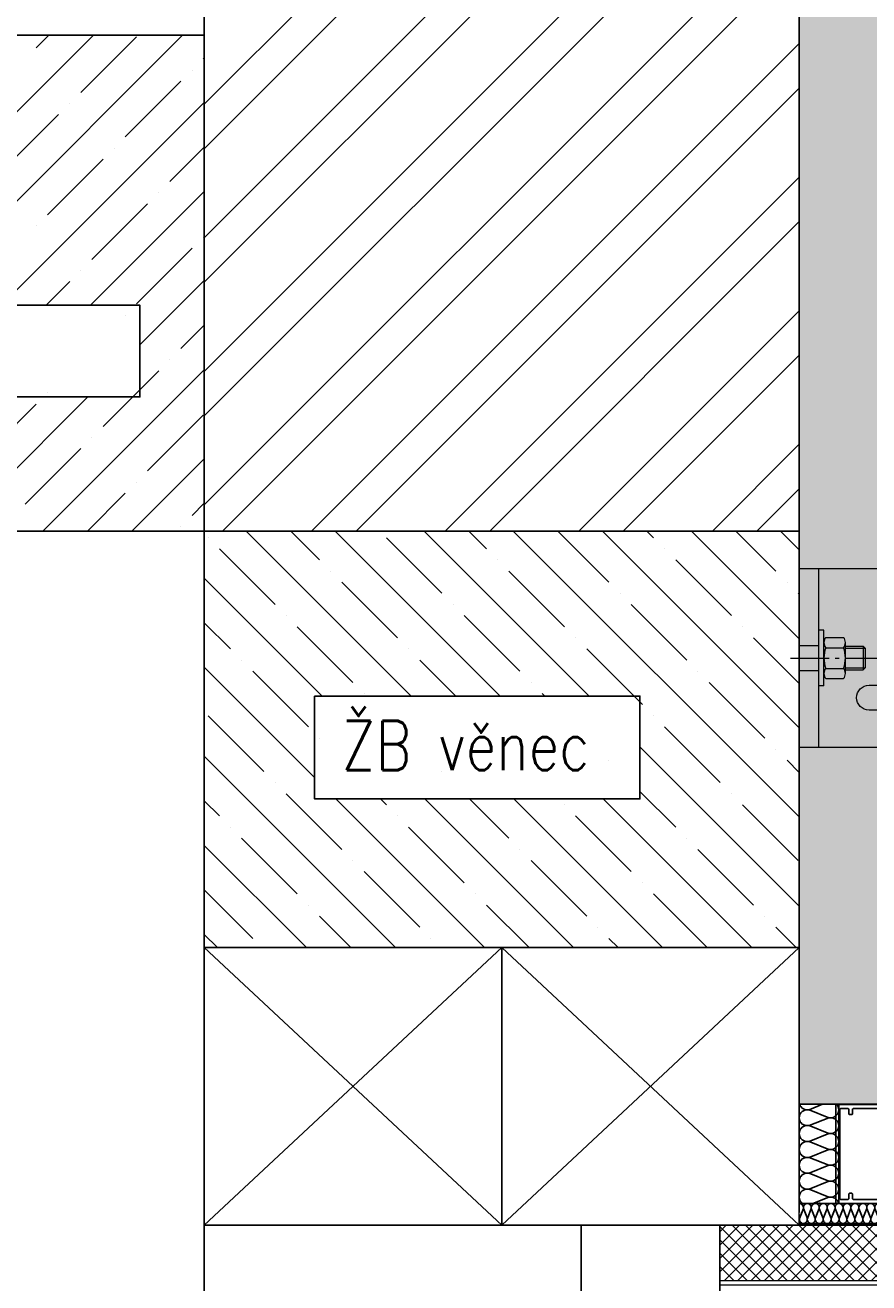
# Model space of a CAD drawing. Header units: millimetres. Extents: x -637441 to -130928, y -380379 to -53767.
# Tile 135 of 193: x -368227 to -366100, y -157315 to -154144. Entities that reach past the tile are written whole.
import ezdxf

# ---------------------------------------------------------------- set-up
doc = ezdxf.new("R2010")
doc.units = ezdxf.units.MM
doc.header["$LTSCALE"] = 10
doc.linetypes.add('GEN7', pattern=[13.75, 9.75, -1.5, 1, -1.5])
for name, color, linetype in [('AL_1', 187, 'Continuous'), ('AL_3', 7, 'Continuous'), ('CrossSectionsProfils', 7, 'Continuous'), ('Okna-Dveře', 7, 'Continuous'), ('SLABĚ', 7, 'Continuous'), ('ZDIVO', 6, 'Continuous')]:
    doc.layers.add(name, color=color, linetype=linetype)
doc.layers.add('AL_2', color=14, linetype='Continuous', lineweight=50, plot=False)
for name, color, linetype, lineweight in [('CKTEXTY_MALE', 7, 'Continuous', 25), ('MB-inne', 8, 'Continuous', 9), ('MB-kreskowanie', 8, 'Continuous', 5), ('MB-osie', 4, 'GEN7', 5)]:
    doc.layers.add(name, color=color, linetype=linetype, lineweight=lineweight)
doc.styles.add('!_MFSD_STANDARD', font='txt')
doc.styles.get("Standard").update_dxf_attribs({"font": 'simplex.shx', "width": 0.8})
doc.dimstyles.new('!_MFSD$0', dxfattribs={"dimtxt": 3.5, "dimasz": 3.5, "dimexe": 1, "dimexo": 1, "dimgap": 1.5, "dimtad": 1, "dimdsep": 46, "dimtxsty": '!_MFSD_STANDARD', "dimblk": 'OPEN90', "dimcen": 0, "dimclrd": 155, "dimclre": 155, "dimclrt": 255, "dimadec": 0, "dimazin": 2, "dimtp": 0.1, "dimtm": 0.1, "dimtfac": 0.71, "dimtmove": 0, "dimatfit": 3, "dimldrblk": 'DOTSMALL', "dimfxl": 1, "dimtfill": 1, "dimlwd": -1, "dimlwe": -1, "dimarcsym": 1})

# ---------------------------------------------------------------- blocks, each defined once
blk = doc.blocks.new('*D823')
at = {"layer": 'DEFPOINTS', "color": 0}
for p in [(-366275.9, -157114.6), (-366275.9, -157164.6), (-366275.9, -157164.6)]:
    blk.add_point(p, dxfattribs=at)
at = {"layer": 'AL_2', "insert": (-366273.6, -157139.6), "char_height": 1.5, "attachment_point": 5, "rotation": 270, "style": '!_MFSD_STANDARD', "bg_fill": 3, "box_fill_scale": 1.1, "bg_fill_color": 256, "bg_fill_true_color": 13158600, "bg_fill_transparency": 3968272}
blk.add_mtext('50mm', dxfattribs=at)
blk = doc.blocks.new('_DotSmall')
at = {"color": 0, "linetype": 'ByBlock', "const_width": 0.5}
blk.add_lwpolyline([(-0.0625, 0, 1), (0.0625, 0, 1)], format="xyb", close=True, dxfattribs=at)
blk = doc.blocks.new('_Open90')
at = {"color": 0, "linetype": 'ByBlock', "lineweight": -2}
for p, q in [((0, 0), (-1, 0)), ((-0.5, 0.5), (0, 0)), ((0, 0), (-0.5, -0.5))]:
    blk.add_line(p, q, dxfattribs=at)
blk = doc.blocks.new('*D825')
at = {"layer": 'DEFPOINTS', "color": 0}
for p in [(-366275.9, -157114.6), (-366175.9, -157114.6), (-366175.9, -157114.6)]:
    blk.add_point(p, dxfattribs=at)
at = {"layer": 'AL_2', "insert": (-366225.9, -157112.4), "char_height": 1.5, "attachment_point": 5, "style": '!_MFSD_STANDARD', "bg_fill": 3, "box_fill_scale": 1.1, "bg_fill_color": 256, "bg_fill_true_color": 13158600, "bg_fill_transparency": 8}
blk.add_mtext('100mm', dxfattribs=at)

msp = doc.modelspace()

# ---------------------------------------------------------------- hatches: boundary and pattern name
at = {"layer": 'AL_1'}
h = msp.add_hatch(dxfattribs=at)
h.set_pattern_fill('MINERAL WOOL', scale=500, angle=90)
h.set_pattern_definition([(90, (-366275.9, -154795.87), (-500, 3e-14), []), (158.1986, (-366400.9, -154695.87), (0.0186, -200.0124), [269.25, -269.25]), (201.8014, (-366400.9, -154695.87), (-0.0186, -200.0124), [269.25, -269.25]), (180, (-366367.9, -154695.87), (-2e-14, -200), [33, -467]), (180, (-366650.9, -154795.87), (-2e-14, -200), [33, -467]), (101.3099, (-366275.897, -154795.865), (8e-05, -199.99982), [39.2, -2471.05, 39.2, -2549.5]), (101.3099, (-366775.897, -154795.865), (8e-05, -199.99982), [39.2, -2471.05, 39.2, -2549.5]), (116.5651, (-366283.59, -154757.4), (-5e-05, -200.0002), [13.75, -1104.25]), (123.6901, (-366289.74, -154745.1), (0.0001, -200), [11.094, -3594.457]), (123.6901, (-366789.74, -154745.1), (0.0001, -200), [11.094, -3594.457]), (123.6901, (-367289.74, -154745.1), (0.0001, -200), [11.094, -3594.457]), (123.6901, (-367789.74, -154745.1), (0.0001, -200), [11.094, -3594.457]), (135, (-366295.9, -154735.87), (-1e-14, -200.0002), [28.285, -1385.93]), (135, (-366795.9, -154735.87), (-1e-14, -200.0002), [28.285, -1385.93]), (153.4348, (-366315.9, -154715.87), (-0.0003, -200), [35.776, -2200.29]), (153.4348, (-366815.9, -154715.87), (-0.0003, -200), [35.776, -2200.29]), (153.4348, (-367315.9, -154715.87), (-0.0003, -200), [35.776, -2200.29]), (153.4348, (-367815.9, -154715.87), (-0.0003, -200), [35.776, -2200.29]), (168.69, (-366347.9, -154699.87), (-8e-05, -200), [20.396, -999.408]), (168.69, (-366847.9, -154699.87), (-8e-05, -200), [20.396, -999.408]), (258.6901, (-366275.897, -154795.865), (-8e-05, -199.99982), [39.2, -2471.05, 39.2, -2549.5]), (258.6901, (-366775.897, -154795.865), (-8e-05, -199.99982), [39.2, -2471.05, 39.2, -2549.5]), (243.4349, (-366283.59, -154834.33), (5e-05, -200.0002), [13.75, -1104.25]), (236.3099, (-366289.74, -154846.63), (-0.0001, -200), [11.094, -3594.457]), (236.3099, (-366789.74, -154846.63), (-0.0001, -200), [11.094, -3594.457]), (236.3099, (-367289.74, -154846.63), (-0.0001, -200), [11.094, -3594.457]), (236.3099, (-367789.74, -154846.63), (-0.0001, -200), [11.094, -3594.457]), (225, (-366295.9, -154855.87), (-3e-14, -200.0002), [28.285, -1385.93]), (225, (-366795.9, -154855.87), (-3e-14, -200.0002), [28.285, -1385.93]), (206.5652, (-366315.9, -154875.87), (0.0003, -200), [35.776, -2200.29]), (206.5652, (-366815.9, -154875.87), (0.0003, -200), [35.776, -2200.29]), (206.5652, (-367315.9, -154875.87), (0.0003, -200), [35.776, -2200.29]), (206.5652, (-367815.9, -154875.87), (0.0003, -200), [35.776, -2200.29]), (191.31, (-366347.9, -154891.87), (8e-05, -200), [20.396, -999.407]), (191.31, (-366847.9, -154891.87), (8e-05, -200), [20.396, -999.407]), (63.4349, (-366268.205, -154657.4), (-5e-05, 200.0002), [13.75, -1104.25]), (296.5651, (-366268.205, -154934.33), (5e-05, 200.0002), [13.75, -1104.25]), (56.31, (-366262.05, -154645.1), (0.0001, 200), [11.094, -3594.457]), (56.31, (-365762.05, -154645.1), (0.0001, 200), [11.094, -3594.457]), (56.3099, (-365262.05, -154645.1), (0.0001, 200), [11.094, -3594.457]), (56.3099, (-364762.05, -154645.1), (0.0001, 200), [11.094, -3594.457]), (303.6901, (-366262.05, -154946.63), (-0.0001, 200), [11.094, -3594.457]), (303.6901, (-365762.05, -154946.63), (-0.0001, 200), [11.094, -3594.457]), (303.6901, (-365262.05, -154946.63), (-0.0001, 200), [11.094, -3594.457]), (303.6901, (-364762.05, -154946.63), (-0.0001, 200), [11.094, -3594.457]), (45, (-366255.9, -154635.87), (5e-14, 200.0002), [28.285, -1385.93]), (45, (-365755.9, -154635.87), (5e-14, 200.0002), [28.285, -1385.93]), (315, (-366255.9, -154955.87), (4e-14, 200.0002), [28.285, -1385.93]), (315, (-365755.9, -154955.87), (4e-14, 200.0002), [28.285, -1385.93]), (26.5652, (-366235.9, -154615.87), (-0.0003, 200), [35.776, -2200.29]), (26.5652, (-365735.9, -154615.87), (-0.0003, 200), [35.776, -2200.29]), (26.5652, (-365235.9, -154615.87), (-0.0003, 200), [35.776, -2200.29]), (26.5652, (-364735.9, -154615.87), (-0.0003, 200), [35.776, -2200.29]), (333.4348, (-366235.9, -154975.87), (0.0003, 200), [35.776, -2200.29]), (333.4348, (-365735.9, -154975.87), (0.0003, 200), [35.776, -2200.29]), (333.4348, (-365235.9, -154975.87), (0.0003, 200), [35.776, -2200.29]), (333.4348, (-364735.9, -154975.87), (0.0003, 200), [35.776, -2200.29]), (11.31, (-366203.9, -154599.87), (-8e-05, 200), [20.396, -999.407]), (11.31, (-365703.9, -154599.87), (-8e-05, 200), [20.396, -999.407]), (348.69, (-366203.9, -154991.87), (8e-05, 200), [20.396, -999.408]), (348.69, (-365703.9, -154991.87), (8e-05, 200), [20.396, -999.408])])
h.paths.add_polyline_path([(-365775.897, -156864.615), (-365775.897, -148324.625), (-366275.897, -148324.625), (-366275.897, -156864.615)])
h = msp.add_hatch(dxfattribs=at)
h.set_pattern_fill('MINERAL WOOL', scale=10)
h.set_pattern_definition([(270, (-366275.9, -157478.37), (-100, 2e-14), []), (201.8014, (-366300.897, -157498.365), (0.0037, 40.0025), [53.85, -53.85]), (158.1986, (-366300.897, -157498.365), (-0.0037, 40.0025), [53.85, -53.85]), (180, (-366294.297, -157498.365), (6e-15, 40), [6.6, -93.4]), (180, (-366350.897, -157478.365), (6e-15, 40), [6.6, -93.4]), (258.6901, (-366275.8975, -157478.365), (2e-05, 39.99996), [7.84, -494.21, 7.84, -509.9]), (258.6901, (-366375.8975, -157478.365), (2e-05, 39.99996), [7.84, -494.21, 7.84, -509.9]), (243.435, (-366277.436, -157486.058), (-1e-05, 40.00004), [2.75, -220.85]), (236.31, (-366278.667, -157488.52), (2e-05, 40), [2.219, -718.891]), (236.31, (-366378.667, -157488.52), (2e-05, 40), [2.219, -718.891]), (236.31, (-366478.667, -157488.52), (2e-05, 40), [2.219, -718.891]), (236.31, (-366578.667, -157488.52), (2e-05, 40), [2.219, -718.891]), (225, (-366279.897, -157490.365), (9e-15, 40), [5.657, -277.186]), (225, (-366379.897, -157490.365), (9e-15, 40), [5.657, -277.186]), (206.565, (-366283.897, -157494.365), (-6e-05, 40), [7.155, -440.058]), (206.565, (-366383.897, -157494.365), (-6e-05, 40), [7.155, -440.058]), (206.565, (-366483.897, -157494.365), (-6e-05, 40), [7.155, -440.058]), (206.565, (-366583.897, -157494.365), (-6e-05, 40), [7.155, -440.058]), (191.31, (-366290.297, -157497.565), (-2e-05, 40), [4.079, -199.8815]), (191.31, (-366390.297, -157497.565), (-2e-05, 40), [4.079, -199.8815]), (101.3099, (-366275.8975, -157478.365), (-2e-05, 39.99996), [7.84, -494.21, 7.84, -509.9]), (101.3099, (-366375.8975, -157478.365), (-2e-05, 39.99996), [7.84, -494.21, 7.84, -509.9]), (116.565, (-366277.436, -157470.673), (1e-05, 40.00004), [2.75, -220.85]), (123.69, (-366278.667, -157468.211), (-2e-05, 40), [2.219, -718.891]), (123.69, (-366378.667, -157468.211), (-2e-05, 40), [2.219, -718.891]), (123.69, (-366478.667, -157468.211), (-2e-05, 40), [2.219, -718.891]), (123.69, (-366578.667, -157468.211), (-2e-05, 40), [2.219, -718.891]), (135, (-366279.897, -157466.365), (6e-15, 40), [5.657, -277.186]), (135, (-366379.897, -157466.365), (6e-15, 40), [5.657, -277.186]), (153.435, (-366283.897, -157462.365), (6e-05, 40), [7.155, -440.058]), (153.435, (-366383.897, -157462.365), (6e-05, 40), [7.155, -440.058]), (153.435, (-366483.897, -157462.365), (6e-05, 40), [7.155, -440.058]), (153.435, (-366583.897, -157462.365), (6e-05, 40), [7.155, -440.058]), (168.69, (-366290.297, -157459.165), (2e-05, 40), [4.079, -199.8815]), (168.69, (-366390.297, -157459.165), (2e-05, 40), [4.079, -199.8815]), (296.565, (-366274.359, -157506.058), (-1e-05, -40.00004), [2.75, -220.85]), (63.435, (-366274.359, -157450.673), (1e-05, -40.00004), [2.75, -220.85]), (303.69, (-366273.128, -157508.52), (2e-05, -40), [2.219, -718.891]), (303.69, (-366173.128, -157508.52), (2e-05, -40), [2.219, -718.891]), (303.69, (-366073.128, -157508.52), (2e-05, -40), [2.219, -718.891]), (303.69, (-365973.128, -157508.52), (2e-05, -40), [2.219, -718.891]), (56.31, (-366273.128, -157448.211), (-2e-05, -40), [2.219, -718.891]), (56.31, (-366173.128, -157448.211), (-2e-05, -40), [2.219, -718.891]), (56.31, (-366073.128, -157448.211), (-2e-05, -40), [2.219, -718.891]), (56.31, (-365973.128, -157448.211), (-2e-05, -40), [2.219, -718.891]), (315, (-366271.897, -157510.365), (-6e-16, -40), [5.657, -277.186]), (315, (-366171.897, -157510.365), (-6e-16, -40), [5.657, -277.186]), (45, (-366271.897, -157446.365), (-3e-15, -40), [5.657, -277.186]), (45, (-366171.897, -157446.365), (-3e-15, -40), [5.657, -277.186]), (333.435, (-366267.897, -157514.365), (-6e-05, -40), [7.155, -440.058]), (333.435, (-366167.897, -157514.365), (-6e-05, -40), [7.155, -440.058]), (333.435, (-366067.897, -157514.365), (-6e-05, -40), [7.155, -440.058]), (333.435, (-365967.897, -157514.365), (-6e-05, -40), [7.155, -440.058]), (26.565, (-366267.897, -157442.365), (6e-05, -40), [7.155, -440.058]), (26.565, (-366167.897, -157442.365), (6e-05, -40), [7.155, -440.058]), (26.565, (-366067.897, -157442.365), (6e-05, -40), [7.155, -440.058]), (26.565, (-365967.897, -157442.365), (6e-05, -40), [7.155, -440.058]), (348.69, (-366261.497, -157517.565), (-2e-05, -40), [4.079, -199.8815]), (348.69, (-366161.497, -157517.565), (-2e-05, -40), [4.079, -199.8815]), (11.31, (-366261.497, -157439.165), (2e-05, -40), [4.079, -199.881]), (11.31, (-366161.497, -157439.165), (2e-05, -40), [4.079, -199.881])])
h.paths.add_polyline_path([(-366175.897, -156864.615), (-366175.897, -157114.615), (-366275.897, -157114.615), (-366275.897, -156864.615)])
at = {"layer": 'MB-kreskowanie', "linetype": 'ByBlock'}
h = msp.add_hatch(dxfattribs=at)
h.set_pattern_fill('ANSI37', scale=7.5, style=0, double=1)
h.set_pattern_definition([(45, (-456384.064, -151454.214), (-16.83798, 16.83798), []), (135, (-456384.064, -151454.214), (-16.83798, -16.83798), [])])
h.paths.add_polyline_path([(-365685.896, -157154.62), (-365685.872, -157309.585), (-366475.896, -157309.592), (-366475.896, -157169.613), (-365933.358, -157169.62), (-365933.358, -157136.065), (-365933.358, -157119.902), (-365806.121, -157119.902), (-365790.896, -157135.572), (-365790.896, -157154.62)])

# ---------------------------------------------------------------- linework, layer by layer
at = {"layer": 'AL_3'}
for points in [[(-365775.897, -156864.615), (-365775.897, -148324.625), (-366275.897, -148324.625), (-366275.897, -156864.615)], [(-366175.897, -156864.615), (-366175.897, -157114.615), (-366275.897, -157114.615), (-366275.897, -156864.615)]]:
    msp.add_lwpolyline(points, close=True, dxfattribs=at)
at = {"layer": 'CKTEXTY_MALE', "color": 7}
msp.add_line((-367775.897, -155419.62), (-366275.897, -155419.62), dxfattribs=at)
at = {"layer": 'CKTEXTY_MALE'}
msp.add_line((-366275.897, -157169.62), (-365675.897, -157169.62), dxfattribs=at)
at = {"layer": 'CKTEXTY_MALE', "color": 7}
for points in [[(-369491.598, -154850.409), (-367937.943, -154850.409), (-367937.943, -155081.342), (-369491.598, -155081.342)], [(-367497.61, -155835.677), (-366677.209, -155835.677), (-366677.209, -156094.811), (-367497.61, -156094.811)]]:
    msp.add_lwpolyline(points, close=True, dxfattribs=at)
at = {"layer": 'CrossSectionsProfils', "color": 6}
for points in [[(-365837.387, -157114.636), (-366180.887, -157114.636), (-366183.387, -157112.136), (-366183.387, -156867.134), (-366180.887, -156864.634)], [(-366180.887, -156864.634), (-365837.387, -156864.634)], [(-365862.387, -157104.136), (-366139.887, -157104.136), (-366141.387, -157102.636), (-366141.387, -157090.135), (-366142.887, -157088.635), (-366148.887, -157088.635), (-366150.387, -157090.135), (-366150.387, -157102.636), (-366151.887, -157104.136), (-366171.387, -157104.136), (-366172.887, -157102.636), (-366172.887, -156876.634), (-366171.387, -156875.134), (-366151.887, -156875.134), (-366150.387, -156876.634), (-366150.387, -156889.135), (-366148.887, -156890.635)], [(-366148.887, -156890.635), (-366142.887, -156890.635), (-366141.387, -156889.135), (-366141.387, -156876.634), (-366139.887, -156875.134), (-365862.387, -156875.134)]]:
    msp.add_lwpolyline(points, dxfattribs=at)
at = {"layer": 'MB-inne', "color": 6, "extrusion": (0, 1, 0)}
for p, q in [((-366225.897, -155964.635), (-366225.897, -155514.635)), ((-366275.897, -155708.385), (-366225.897, -155708.385)), ((-366275.897, -155770.885), (-366225.897, -155770.885))]:
    msp.add_line(p, q, dxfattribs=at)
at = {"layer": 'MB-inne', "color": 6}
for p, q in [((-366213.397, -155669.635), (-366225.897, -155669.635)), ((-366213.397, -155809.635), (-366213.397, -155669.635)), ((-366208.955, -155687.674), (-366163.84, -155687.674)), ((-366213.397, -155778.607), (-366213.397, -155700.664)), ((-366208.955, -155713.655), (-366163.84, -155713.655)), ((-366159.397, -155778.607), (-366159.397, -155700.664)), ((-366159.397, -155709.635), (-366114.387, -155709.635)), ((-366159.397, -155714.635), (-366109.387, -155714.635)), ((-366114.387, -155709.635), (-366114.387, -155769.635)), ((-366109.387, -155714.635), (-366114.387, -155709.635)), ((-366109.387, -155714.635), (-366109.387, -155764.635)), ((-366208.954, -155765.616), (-366163.84, -155765.616)), ((-366159.397, -155764.635), (-366109.387, -155764.635)), ((-366159.397, -155769.635), (-366114.387, -155769.635)), ((-366109.387, -155764.635), (-366114.387, -155769.635)), ((-366213.397, -155809.635), (-366225.897, -155809.635)), ((-366208.954, -155791.597), (-366163.84, -155791.597))]:
    msp.add_line(p, q, dxfattribs=at)
msp.add_lwpolyline([(-365942.147, -155870.885), (-366099.647, -155870.885, -1), (-366099.647, -155808.385), (-365942.147, -155808.385, -1)], format="xyb", close=True, dxfattribs=at)
at = {"layer": 'MB-inne', "color": 1, "linetype": 'ByBlock'}
msp.add_lwpolyline([(-365675.875, -157319.587), (-365675.869, -157054.586, 0.4142223), (-365690.869, -157039.585), (-365750.868, -157039.585), (-365750.868, -157049.585), (-365690.797, -157049.585, -0.41431569), (-365685.797, -157054.586), (-365685.872, -157309.585), (-366475.897, -157309.6), (-366475.897, -157319.6)], format="xyb", close=True, dxfattribs=at)
at = {"layer": 'MB-inne', "color": 7}
msp.add_lwpolyline([(-365933.358, -157136.065), (-365933.358, -157119.902), (-365806.121, -157119.902), (-365790.896, -157135.572), (-365790.896, -157154.62), (-365685.896, -157154.62), (-365685.896, -157309.619), (-366475.895, -157309.6), (-366475.897, -157169.62), (-365933.36, -157169.62)], close=True, dxfattribs=at)
at = {"layer": 'MB-inne', "color": 6}
msp.add_polyline3d([(-365815.897, -155514.635, 0), (-366275.897, -155514.635, 0), (-366275.897, -155964.635, 0), (-365815.897, -155964.635, 0)], close=True, dxfattribs=at)
for centre, radius, start, end in [((-366192.185, -155700.664), 21.212, 142.236579, 217.763463), ((-366180.61, -155700.664), 21.212, 322.236579, 37.763463), ((-366135.213, -155739.635), 78.184, 160.591455, 199.408587), ((-366237.582, -155739.635), 78.184, 340.591455, 19.408587), ((-366192.185, -155778.607), 21.212, 142.236579, 217.763463), ((-366180.61, -155778.607), 21.212, 322.236579, 37.763463)]:
    msp.add_arc(centre, radius, start, end, dxfattribs=at)
at = {"layer": 'MB-kreskowanie', "color": 7, "linetype": 'ByBlock'}
for p, q in [((-367775.898, -154343.467), (-366275.897, -152843.465)), ((-367775.898, -154455.72), (-366275.897, -152955.719)), ((-367775.898, -154680.227), (-366275.897, -153180.225)), ((-367775.898, -154792.48), (-366275.897, -153292.478)), ((-367775.898, -155016.986), (-366275.897, -153516.985)), ((-367775.898, -155129.24), (-366275.897, -153629.238)), ((-367775.898, -155353.746), (-366275.897, -153853.744)), ((-367729.519, -155419.62), (-366275.897, -153965.998)), ((-368736.037, -154850.409), (-368055.243, -154169.616)), ((-368511.53, -154850.409), (-367830.737, -154169.616)), ((-368199.295, -154201.415), (-368167.496, -154169.616)), ((-368087.042, -154313.668), (-367946.726, -154173.352)), ((-367505.013, -155419.62), (-366275.897, -154190.504)), ((-367778.346, -154229.478), (-367775.896, -154227.028)), ((-367806.409, -154257.542), (-367806.409, -154257.542)), ((-367974.789, -154425.921), (-367834.472, -154285.605)), ((-367392.76, -155419.62), (-366275.897, -154302.757)), ((-368287.024, -154850.409), (-367775.896, -154339.281)), ((-368115.105, -154341.731), (-368115.105, -154341.731)), ((-368283.485, -154510.111), (-368143.169, -154369.795)), ((-368002.852, -154453.985), (-368002.852, -154453.985)), ((-367862.536, -154538.175), (-367775.896, -154451.535)), ((-368171.232, -154622.364), (-368030.915, -154482.048)), ((-367168.253, -155419.62), (-366275.897, -154527.263)), ((-368062.517, -154850.409), (-367775.896, -154563.788)), ((-367890.599, -154566.238), (-367890.599, -154566.238)), ((-368058.979, -154734.618), (-367918.662, -154594.301)), ((-367056, -155419.62), (-366275.897, -154639.517)), ((-368199.295, -154650.428), (-368199.295, -154650.428)), ((-367778.346, -154678.491), (-367778.346, -154678.491)), ((-367946.726, -154846.871), (-367806.409, -154706.554)), ((-368087.042, -154762.681), (-368087.042, -154762.681)), ((-368174.771, -154850.409), (-368115.105, -154790.744)), ((-367937.943, -154950.341), (-367775.896, -154788.294)), ((-366831.494, -155419.62), (-366275.897, -154864.023)), ((-367974.789, -154874.934), (-367974.789, -154874.934)), ((-367834.472, -154959.124), (-367775.896, -154900.548)), ((-367862.536, -154987.187), (-367862.536, -154987.187)), ((-366719.241, -155419.62), (-366275.897, -154976.276)), ((-368182.714, -155419.619), (-367775.896, -155012.801)), ((-368030.915, -155155.567), (-367890.599, -155015.251)), ((-368407.221, -155419.619), (-368068.943, -155081.342)), ((-368171.232, -155071.377), (-368171.232, -155071.377)), ((-368339.612, -155239.757), (-368199.295, -155099.441)), ((-367918.662, -155267.82), (-367778.346, -155127.504)), ((-368058.979, -155183.63), (-368058.979, -155183.63)), ((-368227.359, -155352.01), (-368087.042, -155211.694)), ((-366494.734, -155419.62), (-366275.897, -155200.783)), ((-367958.208, -155419.619), (-367775.896, -155237.307)), ((-367946.726, -155295.884), (-367946.726, -155295.884)), ((-366382.481, -155419.62), (-366275.897, -155313.036)), ((-368070.461, -155419.619), (-367974.789, -155323.947)), ((-367806.409, -155380.074), (-367775.896, -155349.56)), ((-367834.472, -155408.137), (-367834.472, -155408.137)), ((-367765.701, -155436.201), (-367765.701, -155436.201)), ((-367670.027, -155419.622), (-367253.972, -155835.677)), ((-367557.773, -155419.622), (-367485.068, -155492.328)), ((-367445.52, -155419.622), (-367029.465, -155835.677)), ((-367316.688, -155436.201), (-367176.371, -155576.517)), ((-367221.014, -155419.622), (-366804.959, -155835.677)), ((-367108.761, -155419.622), (-367064.118, -155464.264)), ((-366996.507, -155419.622), (-366275.896, -156140.233)), ((-366884.254, -155419.622), (-366755.422, -155548.454)), ((-366772.001, -155419.622), (-366275.896, -155915.727)), ((-366659.748, -155419.622), (-366643.169, -155436.201)), ((-366547.495, -155419.622), (-366275.896, -155691.221)), ((-366435.241, -155419.622), (-366334.472, -155520.391)), ((-366322.988, -155419.622), (-366275.896, -155466.714)), ((-367737.637, -155464.264), (-367597.321, -155604.581)), ((-366615.105, -155464.264), (-366615.105, -155464.264)), ((-367036.055, -155492.328), (-367036.055, -155492.328)), ((-366587.042, -155492.328), (-366446.726, -155632.644)), ((-367457.004, -155520.391), (-367457.004, -155520.391)), ((-367007.992, -155520.391), (-366867.675, -155660.707)), ((-367775.897, -155538.257), (-367478.478, -155835.677)), ((-367428.941, -155548.454), (-367288.625, -155688.771)), ((-366306.409, -155548.454), (-366306.409, -155548.454)), ((-366727.359, -155576.517), (-366727.359, -155576.517)), ((-366278.346, -155576.517), (-366275.896, -155578.967)), ((-367148.308, -155604.581), (-367148.308, -155604.581)), ((-366699.295, -155604.581), (-366558.979, -155744.897)), ((-367775.897, -155650.511), (-367709.574, -155716.834)), ((-367569.258, -155632.644), (-367569.258, -155632.644)), ((-367541.194, -155660.707), (-367400.878, -155801.024)), ((-367120.245, -155632.644), (-366979.928, -155772.961)), ((-366418.662, -155660.707), (-366418.662, -155660.707)), ((-366839.612, -155688.771), (-366839.612, -155688.771)), ((-366390.599, -155688.771), (-366275.896, -155803.474)), ((-367260.561, -155716.834), (-367260.561, -155716.834)), ((-366811.548, -155716.834), (-366671.232, -155857.151)), ((-367681.511, -155744.897), (-367681.511, -155744.897)), ((-367232.498, -155744.897), (-367141.719, -155835.677)), ((-367775.897, -155762.764), (-367497.61, -156041.052)), ((-367653.448, -155772.961), (-367513.131, -155913.277)), ((-366530.915, -155772.961), (-366530.915, -155772.961)), ((-366951.865, -155801.024), (-366951.865, -155801.024)), ((-366502.852, -155801.024), (-366362.536, -155941.34)), ((-367372.814, -155829.087), (-367372.814, -155829.087)), ((-366923.802, -155829.087), (-366917.212, -155835.677)), ((-367765.701, -155885.214), (-367625.384, -156025.53)), ((-367064.118, -155913.277), (-367064.118, -155913.277)), ((-366643.169, -155885.214), (-366643.169, -155885.214)), ((-366615.105, -155913.277), (-366474.789, -156053.594)), ((-367485.068, -155941.34), (-367485.068, -155941.34)), ((-366677.209, -155963.426), (-366275.896, -156364.74)), ((-366334.472, -155969.404), (-366334.472, -155969.404)), ((-367775.897, -155987.27), (-367293.548, -156469.62)), ((-366755.422, -155997.467), (-366755.422, -155997.467)), ((-366306.409, -155997.467), (-366275.896, -156027.98)), ((-367176.371, -156025.53), (-367176.371, -156025.53)), ((-367597.321, -156053.594), (-367597.321, -156053.594)), ((-367775.897, -156099.523), (-367737.637, -156137.784)), ((-367569.258, -156081.657), (-367428.941, -156221.973)), ((-367443.85, -156094.811), (-367069.041, -156469.62)), ((-367331.597, -156094.811), (-367316.688, -156109.72)), ((-367219.344, -156094.811), (-366844.535, -156469.62)), ((-367107.091, -156094.811), (-367007.992, -156193.91)), ((-366994.838, -156094.811), (-366620.028, -156469.62)), ((-366770.331, -156094.811), (-366395.522, -156469.62)), ((-366677.209, -156075.679), (-366587.042, -156165.847)), ((-366446.726, -156081.657), (-366446.726, -156081.657)), ((-367288.625, -156137.784), (-367288.625, -156137.784)), ((-366867.675, -156109.72), (-366867.675, -156109.72)), ((-366839.612, -156137.784), (-366699.295, -156278.1)), ((-366418.662, -156109.72), (-366278.346, -156250.037)), ((-367709.574, -156165.847), (-367709.574, -156165.847)), ((-367260.561, -156165.847), (-367120.245, -156306.163)), ((-367681.511, -156193.91), (-367541.194, -156334.227)), ((-366558.979, -156193.91), (-366558.979, -156193.91)), ((-367775.897, -156211.777), (-367518.054, -156469.62)), ((-366979.928, -156221.973), (-366979.928, -156221.973)), ((-366530.915, -156221.973), (-366390.599, -156362.29)), ((-367400.878, -156250.037), (-367400.878, -156250.037)), ((-366951.865, -156250.037), (-366811.548, -156390.353)), ((-367372.814, -156278.1), (-367232.498, -156418.417)), ((-367775.897, -156324.03), (-367653.448, -156446.48)), ((-366671.232, -156306.163), (-366671.232, -156306.163)), ((-367092.181, -156334.227), (-367092.181, -156334.227)), ((-366643.169, -156334.227), (-366507.775, -156469.62)), ((-367513.131, -156362.29), (-367513.131, -156362.29)), ((-367485.068, -156390.353), (-367405.801, -156469.62)), ((-367064.118, -156362.29), (-366956.788, -156469.62)), ((-366362.536, -156390.353), (-366362.536, -156390.353)), ((-366783.485, -156418.417), (-366783.485, -156418.417)), ((-366334.472, -156418.417), (-366283.269, -156469.62)), ((-367775.897, -156436.283), (-367742.56, -156469.62)), ((-367204.435, -156446.48), (-367204.435, -156446.48)), ((-366755.422, -156446.48), (-366732.282, -156469.62))]:
    msp.add_line(p, q, dxfattribs=at)
at = {"layer": 'MB-osie', "color": 1}
msp.add_lwpolyline([(-366297.403, -155739.635), (-366074.967, -155739.635)], dxfattribs=at)
at = {"layer": 'Okna-Dveře'}
for p, q in [((-366825.897, -157169.62), (-366825.897, -158232.457)), ((-366475.897, -157169.62), (-366475.897, -158196.27))]:
    msp.add_line(p, q, dxfattribs=at)
at = {"layer": 'SLABĚ', "color": 6}
for p, q in [((-366275.897, -148019.62), (-366275.897, -157169.62)), ((-367775.897, -157169.62), (-367025.897, -156469.62)), ((-367775.897, -156469.62), (-366275.897, -156469.62)), ((-367775.897, -156469.62), (-367025.897, -157169.62)), ((-367025.897, -157169.62), (-366275.897, -156469.62)), ((-367025.897, -156469.62), (-367025.897, -157169.62)), ((-367025.897, -156469.62), (-366275.897, -157169.62))]:
    msp.add_line(p, q, dxfattribs=at)
at = {"layer": 'SLABĚ'}
for p, q in [((-367775.897, -155419.62), (-367775.897, -153769.62)), ((-368975.826, -154169.62), (-367775.897, -154169.62)), ((-367775.897, -158330.68), (-367775.897, -157169.62))]:
    msp.add_line(p, q, dxfattribs=at)
at = {"layer": 'ZDIVO'}
for p, q in [((-368964.859, -155419.62), (-367775.897, -155419.62)), ((-367775.897, -155419.62), (-367775.897, -157169.62)), ((-367775.897, -157169.62), (-366275.897, -157169.62))]:
    msp.add_line(p, q, dxfattribs=at)

# ---------------------------------------------------------------- texts
at = {"layer": 'CKTEXTY_MALE', "color": 7, "width": 0.8}
msp.add_text('ŽB věnec', height=125, dxfattribs=at).set_placement((-367429.454, -156022.567))

# ---------------------------------------------------------------- next in the draw order: dimensions: what is measured, and where the dimension line sits
at = {"layer": 'AL_2'}
dim = msp.add_linear_dim(base=(-366175.897, -157114.615), p1=(-366275.897, -157114.615), p2=(-366175.897, -157114.615), angle=180, text='<>mm', dimstyle='!_MFSD$0', override={"dimtxt": 1.5, "dimdec": 0, "dimse1": 1, "dimse2": 1, "dimsd1": 1, "dimsd2": 1, "dimclrt": 256, "dimfxlon": 0, "dimtfillclr": 256}, dxfattribs=at)
dim.commit()
dim.dimension.update_dxf_attribs({"geometry": '*D825', "text_midpoint": (-366225.897, -157112.365)})

# ---------------------------------------------------------------- next in the draw order: hatches: boundary and pattern name
at = {"layer": 'AL_1'}
h = msp.add_hatch(dxfattribs=at)
h.set_pattern_fill('MINERAL WOOL', scale=5)
h.set_pattern_definition([(180, (-366365.26, -157114.615), (0, 50), []), (111.8014, (-366375.262, -157102.115), (20.00124, -0.00186), [26.925, -26.925]), (68.1986, (-366375.262, -157102.115), (20.00124, 0.00186), [26.925, -26.925]), (90, (-366375.262, -157105.415), (20, 1e-15), [3.3, -46.7]), (90, (-366365.262, -157077.115), (20, 1e-15), [3.3, -46.7]), (168.6901, (-366365.262, -157114.6153), (19.999982, -8e-06), [3.92, -247.105, 3.92, -254.95]), (168.6901, (-366365.262, -157064.6153), (19.999982, -8e-06), [3.92, -247.105, 3.92, -254.95]), (153.435, (-366369.108, -157113.846), (20.00002, 5e-06), [1.375, -110.425]), (146.31, (-366370.339, -157113.231), (20, -1e-05), [1.1094, -359.4457]), (146.31, (-366370.339, -157063.231), (20, -1e-05), [1.1094, -359.4457]), (146.31, (-366370.339, -157013.231), (20, -1e-05), [1.1094, -359.4457]), (146.31, (-366370.339, -156963.231), (20, -1e-05), [1.1094, -359.4457]), (135, (-366371.262, -157112.615), (20, 0), [2.8285, -138.593]), (135, (-366371.262, -157062.615), (20, 0), [2.8285, -138.593]), (116.565, (-366373.262, -157110.615), (20, 3e-05), [3.5776, -220.029]), (116.565, (-366373.262, -157060.615), (20, 3e-05), [3.5776, -220.029]), (116.565, (-366373.262, -157010.615), (20, 3e-05), [3.5776, -220.029]), (116.565, (-366373.262, -156960.615), (20, 3e-05), [3.5776, -220.029]), (101.31, (-366374.862, -157107.415), (20, 8e-06), [2.0396, -99.9407]), (101.31, (-366374.862, -157057.415), (20, 8e-06), [2.0396, -99.9407]), (11.3099, (-366365.262, -157114.6153), (19.999982, 8e-06), [3.92, -247.105, 3.92, -254.95]), (11.3099, (-366365.262, -157064.6153), (19.999982, 8e-06), [3.92, -247.105, 3.92, -254.95]), (26.565, (-366361.416, -157113.846), (20.00002, -5e-06), [1.375, -110.425]), (33.69, (-366360.185, -157113.231), (20, 1e-05), [1.1094, -359.446]), (33.69, (-366360.185, -157063.231), (20, 1e-05), [1.1094, -359.446]), (33.69, (-366360.185, -157013.231), (20, 1e-05), [1.1094, -359.4457]), (33.69, (-366360.185, -156963.231), (20, 1e-05), [1.1094, -359.4457]), (45, (-366359.262, -157112.615), (20, 1e-15), [2.8285, -138.593]), (45, (-366359.262, -157062.615), (20, 1e-15), [2.8285, -138.593]), (63.435, (-366357.262, -157110.615), (20, -3e-05), [3.5777, -220.029]), (63.435, (-366357.262, -157060.615), (20, -3e-05), [3.5777, -220.029]), (63.435, (-366357.262, -157010.615), (20, -3e-05), [3.5777, -220.029]), (63.435, (-366357.262, -156960.615), (20, -3e-05), [3.5777, -220.029]), (78.69, (-366355.662, -157107.415), (20, -8e-06), [2.0396, -99.9407]), (78.69, (-366355.662, -157057.415), (20, -8e-06), [2.0396, -99.9407]), (206.565, (-366379.108, -157115.3845), (-20.00002, 5e-06), [1.375, -110.425]), (333.435, (-366351.416, -157115.3845), (-20.00002, -5e-06), [1.375, -110.425]), (213.69, (-366380.339, -157116), (-20, -1e-05), [1.1094, -359.4457]), (213.69, (-366380.339, -157166), (-20, -1e-05), [1.1094, -359.4457]), (213.69, (-366380.339, -157216), (-20, -1e-05), [1.1094, -359.4457]), (213.69, (-366380.339, -157266), (-20, -1e-05), [1.1094, -359.4457]), (326.31, (-366350.185, -157116), (-20, 1e-05), [1.1094, -359.446]), (326.31, (-366350.185, -157166), (-20, 1e-05), [1.1094, -359.446]), (326.31, (-366350.185, -157216), (-20, 1e-05), [1.1094, -359.446]), (326.31, (-366350.185, -157266), (-20, 1e-05), [1.1094, -359.4457]), (225, (-366381.262, -157116.615), (-20, -4e-15), [2.8285, -138.593]), (225, (-366381.262, -157166.615), (-20, -4e-15), [2.8285, -138.593]), (315, (-366349.262, -157116.615), (-20, -3e-15), [2.8285, -138.593]), (315, (-366349.262, -157166.615), (-20, -3e-15), [2.8285, -138.593]), (243.435, (-366383.262, -157118.615), (-20, 3e-05), [3.5777, -220.029]), (243.435, (-366383.262, -157168.615), (-20, 3e-05), [3.5777, -220.029]), (243.435, (-366383.262, -157218.615), (-20, 3e-05), [3.5777, -220.029]), (243.435, (-366383.262, -157268.615), (-20, 3e-05), [3.5777, -220.029]), (296.565, (-366347.262, -157118.615), (-20, -3e-05), [3.5777, -220.029]), (296.565, (-366347.262, -157168.615), (-20, -3e-05), [3.5777, -220.029]), (296.565, (-366347.262, -157218.615), (-20, -3e-05), [3.5777, -220.029]), (296.565, (-366347.262, -157268.615), (-20, -3e-05), [3.5777, -220.029]), (258.69, (-366384.862, -157121.815), (-20, 8e-06), [2.0396, -99.9407]), (258.69, (-366384.862, -157171.815), (-20, 8e-06), [2.0396, -99.9407]), (281.31, (-366345.662, -157121.815), (-20, -8e-06), [2.0396, -99.9407]), (281.31, (-366345.662, -157171.815), (-20, -8e-06), [2.0396, -99.9407])])
h.paths.add_polyline_path([(-365933.387, -157164.615), (-366275.897, -157164.615), (-366275.897, -157114.615), (-365933.387, -157114.615)])

# ---------------------------------------------------------------- next in the draw order: linework, layer by layer
at = {"layer": 'AL_3'}
msp.add_lwpolyline([(-365933.387, -157164.615), (-366275.897, -157164.615), (-366275.897, -157114.615), (-365933.387, -157114.615)], close=True, dxfattribs=at)

# ---------------------------------------------------------------- next in the draw order: dimensions: what is measured, and where the dimension line sits
at = {"layer": 'AL_2'}
dim = msp.add_linear_dim(base=(-366275.897, -157164.615), p1=(-366275.897, -157114.615), p2=(-366275.897, -157164.615), angle=90, text='<>mm', dimstyle='!_MFSD$0', override={"dimtxt": 1.5, "dimdec": 0, "dimse1": 1, "dimse2": 1, "dimsd1": 1, "dimsd2": 1, "dimclrt": 256, "dimfxlon": 0, "dimtfillclr": 256}, dxfattribs=at)
dim.commit()
dim.dimension.update_dxf_attribs({"geometry": '*D823', "text_midpoint": (-366273.647, -157139.615)})

doc.saveas('drawing.dxf')
